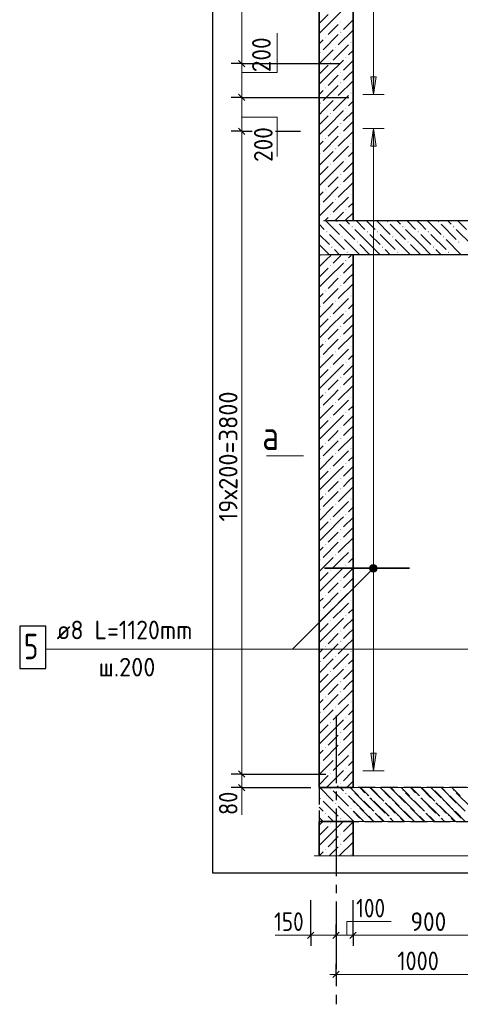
# Model space of a CAD drawing. Header units: millimetres. Extents: x 0 to 50400, y 0 to 35640.
# Tile 15 of 22: x 17137 to 23388, y 12279 to 26247. Entities that reach past the tile are written whole.
import ezdxf

# ---------------------------------------------------------------- set-up
doc = ezdxf.new("R2010")
doc.units = ezdxf.units.MM
doc.linetypes.add('______2', pattern=[324, 240, -84])
doc.linetypes.add('______5', pattern=[1320, 960, -120, 120, -120])
for name, color, linetype, lineweight in [('Standard', 7, 'Continuous', 25), ('ЖБ Лестница', 52, 'Continuous', 25), ('ЖБ Перекрытие верхний уровень', 7, 'Continuous', 35), ('ЖБ Стена верхний уровень', 7, 'Continuous', 35), ('Общий02', 7, 'Continuous', 18), ('Позиционная метка линия выноска', 7, 'Continuous', 13), ('Размерная линия_ общее', 7, 'Continuous', 13), ('Сечения символ', 7, 'Continuous', 25)]:
    doc.layers.add(name, color=color, linetype=linetype, lineweight=lineweight)
doc.layers.add('Оси', color=7, linetype='______5', true_color=0x656565)
doc.layers.add('Стена ДОП П-обр. неравн', color=7, linetype='Continuous', true_color=0xa0a0a0)
doc.layers.add('Размерная выноска', color=7, linetype='Continuous')
doc.styles.add('ISOCPEUR', font='txt')

msp = doc.modelspace()

# ---------------------------------------------------------------- hatches: boundary and pattern name
at = {"layer": 'ЖБ Лестница', "linetype": 'Continuous', "lineweight": 18, "transparency": 33554687}
for points in [[(21630, 23381), (21638, 23389), (21646, 23381), (21638, 23373)], [(22350, 23381), (22358, 23389), (22366, 23381), (22358, 23373)], [(23070, 23381), (23078, 23389), (23086, 23381), (23078, 23373)], [(21486, 23237), (21494, 23245), (21502, 23237), (21494, 23229)], [(21846, 23309), (21854, 23317), (21862, 23309), (21854, 23301)], [(22062, 23237), (22070, 23245), (22078, 23237), (22070, 23229)], [(22206, 23237), (22214, 23245), (22222, 23237), (22214, 23229)], [(22566, 23309), (22574, 23317), (22582, 23309), (22574, 23301)], [(22782, 23237), (22790, 23245), (22798, 23237), (22790, 23229)], [(22926, 23237), (22934, 23245), (22942, 23237), (22934, 23229)], [(23286, 23309), (23294, 23317), (23302, 23309), (23294, 23301)], [(21702, 23165), (21710, 23173), (21718, 23165), (21710, 23157)], [(21918, 23093), (21926, 23101), (21934, 23093), (21926, 23085)], [(22422, 23165), (22430, 23173), (22438, 23165), (22430, 23157)], [(22638, 23093), (22646, 23101), (22654, 23093), (22646, 23085)], [(23142, 23165), (23150, 23173), (23158, 23165), (23150, 23157)], [(23358, 23093), (23366, 23101), (23374, 23093), (23366, 23085)], [(21558, 23021), (21566, 23029), (21574, 23021), (21566, 23013)], [(21774, 22949), (21782, 22957), (21790, 22949), (21782, 22941)], [(22278, 23021), (22286, 23029), (22294, 23021), (22286, 23013)], [(22494, 22949), (22502, 22957), (22510, 22949), (22502, 22941)], [(22998, 23021), (23006, 23029), (23014, 23021), (23006, 23013)], [(23214, 22949), (23222, 22957), (23230, 22949), (23222, 22941)], [(21542, 15343), (21549, 15351), (21557, 15343), (21549, 15335)], [(21758, 15271), (21765, 15279), (21773, 15271), (21765, 15263)], [(22062, 15245), (22070, 15253), (22078, 15245), (22070, 15237)], [(22566, 15317), (22574, 15325), (22582, 15317), (22574, 15309)], [(22782, 15245), (22790, 15253), (22798, 15245), (22790, 15237)], [(23286, 15317), (23294, 15325), (23302, 15317), (23294, 15309)], [(21398, 15199), (21405, 15207), (21413, 15199), (21405, 15191)], [(21614, 15127), (21621, 15135), (21629, 15127), (21621, 15119)], [(21918, 15101), (21926, 15109), (21934, 15101), (21926, 15093)], [(22278, 15173), (22286, 15181), (22294, 15173), (22286, 15165)], [(22422, 15173), (22430, 15181), (22438, 15173), (22430, 15165)], [(22638, 15101), (22646, 15109), (22654, 15101), (22646, 15093)], [(22998, 15173), (23006, 15181), (23014, 15173), (23006, 15165)], [(23142, 15173), (23150, 15181), (23158, 15173), (23150, 15165)], [(23358, 15101), (23366, 15109), (23374, 15101), (23366, 15093)], [(21470, 14983), (21477, 14991), (21485, 14983), (21477, 14975)], [(21830, 15055), (21837, 15063), (21845, 15055), (21837, 15047)], [(22134, 15029), (22142, 15037), (22150, 15029), (22142, 15021)], [(22350, 14957), (22358, 14965), (22366, 14957), (22358, 14949)], [(22494, 14957), (22502, 14965), (22510, 14957), (22502, 14949)], [(22854, 15029), (22862, 15037), (22870, 15029), (22862, 15021)], [(23070, 14957), (23078, 14965), (23086, 14957), (23078, 14949)], [(23214, 14957), (23222, 14965), (23230, 14957), (23222, 14949)], [(21686, 14911), (21693, 14919), (21701, 14911), (21693, 14903)], [(21990, 14885), (21998, 14893), (22006, 14885), (21998, 14877)], [(22710, 14885), (22718, 14893), (22726, 14885), (22718, 14877)]]:
    msp.add_hatch(color=7, dxfattribs=at).paths.add_polyline_path(points, flags=16)
at = {"layer": 'ЖБ Перекрытие верхний уровень', "linetype": 'Continuous', "lineweight": 18, "transparency": 33554687}
for points in [[(21542, 15343), (21549, 15351), (21557, 15343), (21549, 15335)], [(21758, 15271), (21765, 15279), (21773, 15271), (21765, 15263)], [(22262, 15343), (22269, 15351), (22277, 15343), (22269, 15335)], [(22478, 15271), (22485, 15279), (22493, 15271), (22485, 15263)], [(22982, 15343), (22989, 15351), (22997, 15343), (22989, 15335)], [(23198, 15271), (23205, 15279), (23213, 15271), (23205, 15263)], [(21398, 15199), (21405, 15207), (21413, 15199), (21405, 15191)], [(21614, 15127), (21621, 15135), (21629, 15127), (21621, 15119)], [(21974, 15199), (21981, 15207), (21989, 15199), (21981, 15191)], [(22118, 15199), (22125, 15207), (22133, 15199), (22125, 15191)], [(22334, 15127), (22341, 15135), (22349, 15127), (22341, 15119)], [(22694, 15199), (22701, 15207), (22709, 15199), (22701, 15191)], [(22838, 15199), (22845, 15207), (22853, 15199), (22845, 15191)], [(23054, 15127), (23061, 15135), (23069, 15127), (23061, 15119)], [(21470, 14983), (21477, 14991), (21485, 14983), (21477, 14975)], [(21830, 15055), (21837, 15063), (21845, 15055), (21837, 15047)], [(22046, 14983), (22053, 14991), (22061, 14983), (22053, 14975)], [(22190, 14983), (22197, 14991), (22205, 14983), (22197, 14975)], [(22550, 15055), (22557, 15063), (22565, 15055), (22557, 15047)], [(22766, 14983), (22773, 14991), (22781, 14983), (22773, 14975)], [(22910, 14983), (22917, 14991), (22925, 14983), (22917, 14975)], [(23270, 15055), (23277, 15063), (23285, 15055), (23277, 15047)], [(21686, 14911), (21693, 14919), (21701, 14911), (21693, 14903)], [(22406, 14911), (22413, 14919), (22421, 14911), (22413, 14903)], [(23126, 14911), (23133, 14919), (23141, 14911), (23133, 14903)]]:
    msp.add_hatch(color=7, dxfattribs=at).paths.add_polyline_path(points, flags=16)
at = {"layer": 'ЖБ Стена верхний уровень', "linetype": 'Continuous', "lineweight": 18, "transparency": 33554687}
for points in [[(21687, 26215), (21693, 26221), (21699, 26215), (21693, 26209)], [(21471, 25999), (21477, 26005), (21483, 25999), (21477, 25993)], [(21687, 26071), (21693, 26077), (21699, 26071), (21693, 26065)], [(21615, 25855), (21621, 25861), (21627, 25855), (21621, 25849)], [(21831, 25927), (21837, 25933), (21843, 25927), (21837, 25921)], [(21399, 25783), (21405, 25789), (21411, 25783), (21405, 25777)], [(21759, 25711), (21765, 25717), (21771, 25711), (21765, 25705)], [(21543, 25639), (21549, 25645), (21555, 25639), (21549, 25633)], [(21687, 25495), (21693, 25501), (21699, 25495), (21693, 25489)], [(21471, 25279), (21477, 25285), (21483, 25279), (21477, 25273)], [(21687, 25351), (21693, 25357), (21699, 25351), (21693, 25345)], [(21831, 25207), (21837, 25213), (21843, 25207), (21837, 25201)], [(21399, 25063), (21405, 25069), (21411, 25063), (21405, 25057)], [(21615, 25135), (21621, 25141), (21627, 25135), (21621, 25129)], [(21543, 24919), (21549, 24925), (21555, 24919), (21549, 24913)], [(21759, 24991), (21765, 24997), (21771, 24991), (21765, 24985)], [(21687, 24775), (21693, 24781), (21699, 24775), (21693, 24769)], [(21687, 24631), (21693, 24637), (21699, 24631), (21693, 24625)], [(21471, 24559), (21477, 24565), (21483, 24559), (21477, 24553)], [(21831, 24487), (21837, 24493), (21843, 24487), (21837, 24481)], [(21399, 24343), (21405, 24349), (21411, 24343), (21405, 24337)], [(21615, 24415), (21621, 24421), (21627, 24415), (21621, 24409)], [(21543, 24199), (21549, 24205), (21555, 24199), (21549, 24193)], [(21759, 24271), (21765, 24277), (21771, 24271), (21765, 24265)], [(21687, 24055), (21693, 24061), (21699, 24055), (21693, 24049)], [(21687, 23911), (21693, 23917), (21699, 23911), (21693, 23905)], [(21471, 23839), (21477, 23845), (21483, 23839), (21477, 23833)], [(21831, 23767), (21837, 23773), (21843, 23767), (21837, 23761)], [(21399, 23623), (21405, 23629), (21411, 23623), (21405, 23617)], [(21615, 23695), (21621, 23701), (21627, 23695), (21621, 23689)], [(21543, 23479), (21549, 23485), (21555, 23479), (21549, 23473)], [(21759, 23551), (21765, 23557), (21771, 23551), (21765, 23545)], [(21399, 22903), (21400, 22904), (21410, 22904), (21411, 22903), (21405, 22897)], [(21759, 22831), (21765, 22837), (21771, 22831), (21765, 22825)], [(21543, 22759), (21549, 22765), (21555, 22759), (21549, 22753)], [(21687, 22615), (21693, 22621), (21699, 22615), (21693, 22609)], [(21471, 22399), (21477, 22405), (21483, 22399), (21477, 22393)], [(21687, 22471), (21693, 22477), (21699, 22471), (21693, 22465)], [(21615, 22255), (21621, 22261), (21627, 22255), (21621, 22249)], [(21831, 22327), (21837, 22333), (21843, 22327), (21837, 22321)], [(21399, 22183), (21405, 22189), (21411, 22183), (21405, 22177)], [(21759, 22111), (21765, 22117), (21771, 22111), (21765, 22105)], [(21543, 22039), (21549, 22045), (21555, 22039), (21549, 22033)], [(21687, 21895), (21693, 21901), (21699, 21895), (21693, 21889)], [(21471, 21679), (21477, 21685), (21483, 21679), (21477, 21673)], [(21687, 21751), (21693, 21757), (21699, 21751), (21693, 21745)], [(21615, 21535), (21621, 21541), (21627, 21535), (21621, 21529)], [(21831, 21607), (21837, 21613), (21843, 21607), (21837, 21601)], [(21399, 21463), (21405, 21469), (21411, 21463), (21405, 21457)], [(21759, 21391), (21765, 21397), (21771, 21391), (21765, 21385)], [(21543, 21319), (21549, 21325), (21555, 21319), (21549, 21313)], [(21687, 21175), (21693, 21181), (21699, 21175), (21693, 21169)], [(21471, 20959), (21477, 20965), (21483, 20959), (21477, 20953)], [(21687, 21031), (21693, 21037), (21699, 21031), (21693, 21025)], [(21615, 20815), (21621, 20821), (21627, 20815), (21621, 20809)], [(21831, 20887), (21837, 20893), (21843, 20887), (21837, 20881)], [(21399, 20743), (21405, 20749), (21411, 20743), (21405, 20737)], [(21759, 20671), (21765, 20677), (21771, 20671), (21765, 20665)], [(21543, 20599), (21549, 20605), (21555, 20599), (21549, 20593)], [(21687, 20455), (21693, 20461), (21699, 20455), (21693, 20449)], [(21687, 20311), (21693, 20317), (21699, 20311), (21693, 20305)], [(21471, 20239), (21477, 20245), (21483, 20239), (21477, 20233)], [(21831, 20167), (21837, 20173), (21843, 20167), (21837, 20161)], [(21399, 20023), (21405, 20029), (21411, 20023), (21405, 20017)], [(21615, 20095), (21621, 20101), (21627, 20095), (21621, 20089)], [(21543, 19879), (21549, 19885), (21555, 19879), (21549, 19873)], [(21759, 19951), (21765, 19957), (21771, 19951), (21765, 19945)], [(21687, 19735), (21693, 19741), (21699, 19735), (21693, 19729)], [(21687, 19591), (21693, 19597), (21699, 19591), (21693, 19585)], [(21471, 19519), (21477, 19525), (21483, 19519), (21477, 19513)], [(21831, 19447), (21837, 19453), (21843, 19447), (21837, 19441)], [(21399, 19303), (21405, 19309), (21411, 19303), (21405, 19297)], [(21615, 19375), (21621, 19381), (21627, 19375), (21621, 19369)], [(21543, 19159), (21549, 19165), (21555, 19159), (21549, 19153)], [(21759, 19231), (21765, 19237), (21771, 19231), (21765, 19225)], [(21687, 19015), (21693, 19021), (21699, 19015), (21693, 19009)], [(21471, 18799), (21477, 18805), (21483, 18799), (21477, 18793)], [(21831, 18727), (21837, 18733), (21843, 18727), (21837, 18721)], [(21399, 18583), (21405, 18589), (21411, 18583), (21405, 18577)], [(21615, 18655), (21621, 18661), (21627, 18655), (21621, 18649)], [(21543, 18439), (21549, 18445), (21555, 18439), (21549, 18433)], [(21759, 18511), (21765, 18517), (21771, 18511), (21765, 18505)], [(21687, 18295), (21693, 18301), (21699, 18295), (21693, 18289)], [(21471, 18079), (21477, 18085), (21483, 18079), (21477, 18073)], [(21687, 18151), (21693, 18157), (21699, 18151), (21693, 18145)], [(21615, 17935), (21621, 17941), (21627, 17935), (21621, 17929)], [(21831, 18007), (21837, 18013), (21843, 18007), (21837, 18001)], [(21399, 17863), (21405, 17869), (21411, 17863), (21405, 17857)], [(21759, 17791), (21765, 17797), (21771, 17791), (21765, 17785)], [(21543, 17719), (21549, 17725), (21555, 17719), (21549, 17713)], [(21687, 17575), (21693, 17581), (21699, 17575), (21693, 17569)], [(21471, 17359), (21477, 17365), (21483, 17359), (21477, 17353)], [(21687, 17431), (21693, 17437), (21699, 17431), (21693, 17425)], [(21615, 17215), (21621, 17221), (21627, 17215), (21621, 17209)], [(21831, 17287), (21837, 17293), (21843, 17287), (21837, 17281)], [(21399, 17143), (21405, 17149), (21411, 17143), (21405, 17137)], [(21759, 17071), (21765, 17077), (21771, 17071), (21765, 17065)], [(21543, 16999), (21549, 17005), (21555, 16999), (21549, 16993)], [(21687, 16855), (21693, 16861), (21699, 16855), (21693, 16849)], [(21471, 16639), (21477, 16645), (21483, 16639), (21477, 16633)], [(21687, 16711), (21693, 16717), (21699, 16711), (21693, 16705)], [(21615, 16495), (21621, 16501), (21627, 16495), (21621, 16489)], [(21831, 16567), (21837, 16573), (21843, 16567), (21837, 16561)], [(21399, 16423), (21405, 16429), (21411, 16423), (21405, 16417)], [(21759, 16351), (21765, 16357), (21771, 16351), (21765, 16345)], [(21543, 16279), (21549, 16285), (21555, 16279), (21549, 16273)], [(21687, 16135), (21693, 16141), (21699, 16135), (21693, 16129)], [(21471, 15919), (21477, 15925), (21483, 15919), (21477, 15913)], [(21687, 15991), (21693, 15997), (21699, 15991), (21693, 15985)], [(21399, 15703), (21405, 15709), (21411, 15703), (21405, 15697)], [(21615, 15775), (21621, 15781), (21627, 15775), (21621, 15769)], [(21543, 15559), (21549, 15565), (21555, 15559), (21549, 15553)], [(21759, 15631), (21765, 15637), (21771, 15631), (21765, 15625)], [(21687, 15415), (21693, 15421), (21699, 15415), (21693, 15409)], [(21543, 14839), (21549, 14845), (21555, 14839), (21549, 14833)], [(21687, 14695), (21693, 14701), (21699, 14695), (21693, 14689)], [(21687, 14551), (21693, 14557), (21699, 14551), (21693, 14545)], [(21471, 14479), (21477, 14485), (21483, 14479), (21477, 14473)], [(21831, 14407), (21837, 14413), (21843, 14407), (21837, 14401)]]:
    msp.add_hatch(color=7, dxfattribs=at).paths.add_polyline_path(points, flags=16)
h = msp.add_hatch(color=7, dxfattribs=at)
h.paths.add_polyline_path([(21690, 18873), (21690, 18868), (21693, 18865), (21699, 18871), (21693, 18877)])
h.paths.add_polyline_path([(21690, 18873), (21690, 18868), (21687, 18871)], flags=16)
h = msp.add_hatch(color=7, dxfattribs=at)
h.paths.add_polyline_path([(21841, 15849), (21831, 15847), (21837, 15853)], flags=16)
h.paths.add_polyline_path([(21841, 15849), (21841, 15845), (21843, 15847)])
h.paths.add_polyline_path([(21841, 15849), (21841, 15845), (21837, 15841), (21831, 15847)], flags=16)
at = {"layer": 'Общий02', "linetype": 'Continuous', "lineweight": 13, "transparency": 33554687}
for points in [[(22120, 25436), (22156, 25184), (22192, 25436)], [(22120, 15844), (22156, 15592), (22192, 15844)]]:
    msp.add_hatch(color=7, dxfattribs=at).paths.add_polyline_path(points)
msp.add_hatch(color=7, dxfattribs=at).paths.add_polyline_path([(22120, 24452), (22156, 24704), (22192, 24452)], flags=16)
at = {"layer": 'Позиционная метка линия выноска', "linetype": 'Continuous', "lineweight": 13, "transparency": 33554687}
for points in [[(22104, 18479), (22194, 18427), (22117, 18503)], [(22104, 18451), (22169, 18413), (22104, 18479)], [(22104, 18479), (22169, 18413), (22194, 18427)], [(22142, 18413), (22104, 18451), (22117, 18427)], [(22104, 18451), (22142, 18413), (22169, 18413)], [(22117, 18503), (22208, 18451), (22142, 18517)], [(22117, 18503), (22194, 18427), (22208, 18451)], [(22142, 18517), (22208, 18451), (22208, 18479)], [(22142, 18517), (22208, 18479), (22169, 18517)], [(22169, 18517), (22208, 18479), (22194, 18503)]]:
    msp.add_hatch(color=7, dxfattribs=at).paths.add_polyline_path(points)

# ---------------------------------------------------------------- linework, layer by layer
at = {"layer": 'Standard', "color": 7, "linetype": 'Continuous', "lineweight": 13, "transparency": 33554687}
for p, q in [((20287, 25625), (20287, 25715)), ((20287, 25625), (20287, 25535)), ((20287, 25625), (20287, 25145)), ((20287, 25145), (20287, 24665)), ((20287, 15545), (20287, 15353)), ((20287, 15353), (20287, 15263)), ((21266, 13260), (21176, 13260)), ((21626, 13260), (21866, 13260)), ((21866, 13260), (24026, 13260)), ((21626, 12703), (21536, 12703)), ((21626, 12703), (24026, 12703))]:
    msp.add_line(p, q, dxfattribs=at)
at = {"layer": 'Standard', "color": 7, "linetype": 'Continuous', "lineweight": -3, "transparency": 33554687}
for p, q in [((20287, 25625), (20137, 25625)), ((20287, 25625), (20137, 25625)), ((20287, 25625), (20437, 25625)), ((20287, 25625), (21685, 25625)), ((20287, 25625), (20437, 25625)), ((20287, 25625), (20287, 25625)), ((20287, 25145), (20137, 25145)), ((20287, 25145), (20437, 25145)), ((20287, 24665), (20137, 24665)), ((20287, 24665), (20437, 24665)), ((20287, 24665), (20422, 24665)), ((20765, 24665), (21123, 24665)), ((20287, 15545), (20137, 15545)), ((20287, 15545), (20437, 15545)), ((20287, 15353), (20137, 15353)), ((20287, 15353), (20437, 15353)), ((20287, 15353), (21266, 15353)), ((21266, 13260), (21266, 13410)), ((21626, 13260), (21626, 13410)), ((21866, 13260), (21866, 13410)), ((21626, 13260), (21626, 13280)), ((21266, 13260), (21266, 13110)), ((21626, 13260), (21626, 13110)), ((21866, 13260), (21866, 13110)), ((21626, 12703), (21626, 12853)), ((21626, 12703), (21626, 12553))]:
    msp.add_line(p, q, dxfattribs=at)
at = {"layer": 'Standard', "color": 7, "linetype": 'Continuous', "lineweight": 25, "transparency": 33554687}
for p, q in [((20332, 25580), (20242, 25670)), ((20242, 25670), (20332, 25580)), ((20242, 25190), (20332, 25100)), ((20242, 24710), (20332, 24620)), ((20242, 15590), (20332, 15500)), ((20242, 15398), (20332, 15308)), ((21221, 13215), (21311, 13305)), ((21581, 13215), (21671, 13305)), ((21821, 13215), (21911, 13305)), ((21581, 12658), (21671, 12748))]:
    msp.add_line(p, q, dxfattribs=at)
at = {"layer": 'Standard', "color": 254, "linetype": 'Continuous', "lineweight": -3, "true_color": 0xc4c4ff, "transparency": 33554687}
msp.add_lwpolyline([(19872, 14144), (30438, 14144), (30438, 33356), (19872, 33356), (19872, 14144)], dxfattribs=at)
at = {"layer": 'Standard', "color": 7, "linetype": 'Continuous', "lineweight": 13, "transparency": 33554687}
for points in [[(20287, 25625), (20287, 26930), (20287, 26930), (20287, 27293), (20287, 27293), (20287, 27416), (20287, 27416), (20287, 30425)], [(20287, 24665), (20287, 19630), (20287, 19630), (20287, 15880), (20287, 15880), (20287, 15545)], [(21266, 13260), (21357, 13260), (21357, 13260), (21626, 13260)]]:
    msp.add_lwpolyline(points, dxfattribs=at)
at = {"layer": 'Standard', "color": 7, "linetype": 'Continuous', "lineweight": -3, "transparency": 33554687}
for points in [[(20287, 25145), (20714, 25145), (20714, 25145), (20723, 25145), (20723, 25145), (20744, 25145), (20744, 25145), (21805, 25145)], [(20287, 15545), (20294, 15545), (20294, 15545), (21482, 15545)], [(21266, 13260), (21266, 13280), (21266, 13280), (21266, 13280), (21266, 13280), (21266, 13280), (21266, 13280), (21266, 13280), (21266, 13280), (21266, 13373), (21266, 13373), (21266, 13702), (21266, 13702), (21266, 13757)], [(21866, 13260), (21866, 13280), (21866, 13280), (21866, 13280), (21866, 13280), (21866, 13280), (21866, 13280), (21866, 13280), (21866, 13280), (21866, 13471), (21866, 13471), (21866, 13757)]]:
    msp.add_lwpolyline(points, dxfattribs=at)
at = {"layer": 'ЖБ Лестница', "color": 7, "linetype": '______2', "lineweight": 13, "transparency": 33554687}
for p, q in [((21386, 23393), (21386, 22913)), ((25898, 23393), (21386, 23393)), ((21386, 22913), (25898, 22913)), ((21386, 15353), (21386, 14873)), ((21866, 15353), (21386, 15353)), ((25274, 15353), (21866, 15353)), ((21386, 14873), (21866, 14873)), ((21866, 14873), (25274, 14873))]:
    msp.add_line(p, q, dxfattribs=at)
at = {"layer": 'ЖБ Лестница', "color": 9, "linetype": 'Continuous', "lineweight": 18, "true_color": 0xc7c7c7, "transparency": 33554687}
for p, q in [((21458, 23273), (21386, 23345)), ((21482, 23393), (21674, 23201)), ((21674, 23345), (21890, 23129)), ((21770, 23393), (21818, 23345)), ((21914, 23393), (22034, 23273)), ((22106, 23345), (22058, 23393)), ((22178, 23273), (22106, 23345)), ((22202, 23393), (22394, 23201)), ((22394, 23345), (22610, 23129)), ((22490, 23393), (22538, 23345)), ((22634, 23393), (22754, 23273)), ((22826, 23345), (22778, 23393)), ((22898, 23273), (22826, 23345)), ((22922, 23393), (23114, 23201)), ((23114, 23345), (23330, 23129)), ((23210, 23393), (23258, 23345)), ((23354, 23393), (23474, 23273)), ((21386, 23201), (21530, 23057)), ((21530, 23201), (21746, 22985)), ((22106, 23057), (21890, 23273)), ((22106, 23201), (22250, 23057)), ((22250, 23201), (22466, 22985)), ((22826, 23057), (22610, 23273)), ((22826, 23201), (22970, 23057)), ((22970, 23201), (23186, 22985)), ((23546, 23057), (23330, 23273)), ((21386, 23057), (21530, 22913)), ((21962, 22913), (21746, 23129)), ((21962, 23057), (22106, 22913)), ((22106, 23057), (22250, 22913)), ((22682, 22913), (22466, 23129)), ((22682, 23057), (22826, 22913)), ((22826, 23057), (22970, 22913)), ((23402, 22913), (23186, 23129)), ((21674, 22913), (21602, 22985)), ((22394, 22913), (22322, 22985)), ((23114, 22913), (23042, 22985)), ((21395, 15353), (21585, 15163)), ((21585, 15307), (21801, 15091)), ((21729, 15307), (21683, 15353)), ((21801, 15235), (21866, 15170)), ((21827, 15353), (21866, 15314)), ((21890, 15281), (22106, 15065)), ((22034, 15281), (21962, 15353)), ((22106, 15353), (22250, 15209)), ((22250, 15353), (22394, 15209)), ((22394, 15353), (22610, 15137)), ((22610, 15281), (22826, 15065)), ((22754, 15281), (22682, 15353)), ((22826, 15353), (22970, 15209)), ((22970, 15353), (23114, 15209)), ((23114, 15353), (23330, 15137)), ((23330, 15281), (23546, 15065)), ((21441, 15163), (21657, 14947)), ((21657, 15091), (21866, 14882)), ((21866, 15161), (21890, 15137)), ((22106, 15209), (22322, 14993)), ((22394, 15065), (22322, 15137)), ((22466, 15137), (22682, 14921)), ((22826, 15209), (23042, 14993)), ((23114, 15065), (23042, 15137)), ((23186, 15137), (23402, 14921)), ((21441, 15019), (21386, 15074)), ((21513, 14947), (21587, 14873)), ((21866, 15017), (21962, 14921)), ((21962, 15065), (22154, 14873)), ((22298, 14873), (22178, 14993)), ((22466, 14993), (22394, 15065)), ((22682, 15065), (22874, 14873)), ((23018, 14873), (22898, 14993)), ((23186, 14993), (23114, 15065)), ((21386, 14930), (21443, 14873)), ((21731, 14873), (21729, 14875)), ((21866, 14873), (21866, 14873)), ((22394, 14921), (22442, 14873)), ((22538, 14921), (22586, 14873)), ((23114, 14921), (23162, 14873)), ((23258, 14921), (23306, 14873))]:
    msp.add_line(p, q, dxfattribs=at)
at = {"layer": 'ЖБ Перекрытие верхний уровень', "color": 7, "linetype": '______2', "lineweight": 25, "transparency": 33554687}
for p, q in [((21386, 15353), (21386, 14873)), ((29306, 15353), (21386, 15353)), ((21386, 14873), (29306, 14873))]:
    msp.add_line(p, q, dxfattribs=at)
at = {"layer": 'ЖБ Перекрытие верхний уровень', "color": 9, "linetype": 'Continuous', "lineweight": 18, "true_color": 0xc7c7c7, "transparency": 33554687}
for p, q in [((21395, 15353), (21585, 15163)), ((21585, 15307), (21801, 15091)), ((21729, 15307), (21683, 15353)), ((21801, 15235), (22017, 15019)), ((21827, 15353), (21945, 15235)), ((21971, 15353), (22089, 15235)), ((22115, 15353), (22305, 15163)), ((22305, 15307), (22521, 15091)), ((22449, 15307), (22403, 15353)), ((22521, 15235), (22737, 15019)), ((22547, 15353), (22665, 15235)), ((22691, 15353), (22809, 15235)), ((22835, 15353), (23025, 15163)), ((23025, 15307), (23241, 15091)), ((23169, 15307), (23123, 15353)), ((23241, 15235), (23457, 15019)), ((23267, 15353), (23385, 15235)), ((21441, 15163), (21657, 14947)), ((21657, 15091), (21873, 14875)), ((22089, 15091), (22017, 15163)), ((22161, 15019), (22089, 15091)), ((22161, 15163), (22377, 14947)), ((22377, 15091), (22593, 14875)), ((22809, 15091), (22737, 15163)), ((22881, 15019), (22809, 15091)), ((22881, 15163), (23097, 14947)), ((23097, 15091), (23313, 14875)), ((21441, 15019), (21386, 15074)), ((21513, 14947), (21587, 14873)), ((22019, 14873), (21873, 15019)), ((22089, 14947), (22163, 14873)), ((22233, 14947), (22307, 14873)), ((22739, 14873), (22593, 15019)), ((22809, 14947), (22883, 14873)), ((22953, 14947), (23027, 14873)), ((23459, 14873), (23313, 15019)), ((21386, 14930), (21443, 14873)), ((21731, 14873), (21729, 14875)), ((22451, 14873), (22449, 14875)), ((23171, 14873), (23169, 14875))]:
    msp.add_line(p, q, dxfattribs=at)
at = {"layer": 'ЖБ Стена верхний уровень', "color": 7, "linetype": 'Continuous', "lineweight": 35, "transparency": 33554687}
for p, q in [((21386, 31193), (21386, 24953)), ((21866, 24953), (21866, 31193)), ((21386, 24953), (21386, 15353)), ((21866, 23393), (21866, 24953)), ((21866, 15353), (21866, 22913)), ((21386, 15353), (21866, 15353)), ((21386, 14873), (21386, 14384)), ((21866, 14873), (21386, 14873)), ((21866, 14384), (21866, 14873))]:
    msp.add_line(p, q, dxfattribs=at)
at = {"layer": 'ЖБ Стена верхний уровень', "color": 251, "linetype": 'Continuous', "lineweight": 18, "true_color": 0x494949, "transparency": 33554687}
for p, q in [((21513, 26323), (21386, 26195)), ((21513, 26179), (21729, 26395)), ((21513, 26179), (21386, 26051)), ((21657, 26179), (21513, 26035)), ((21729, 26107), (21801, 26179)), ((21801, 26179), (21866, 26243)), ((21657, 26035), (21441, 25819)), ((21866, 26099), (21657, 25891)), ((21386, 25907), (21441, 25963)), ((21801, 25891), (21585, 25675)), ((21386, 25619), (21585, 25819)), ((21866, 25811), (21801, 25747)), ((21513, 25603), (21386, 25475)), ((21513, 25459), (21729, 25675)), ((21866, 25667), (21729, 25531)), ((21513, 25459), (21386, 25331)), ((21657, 25459), (21513, 25315)), ((21729, 25387), (21801, 25459)), ((21801, 25459), (21866, 25523)), ((21657, 25315), (21441, 25099)), ((21866, 25379), (21657, 25171)), ((21386, 25187), (21441, 25243)), ((21801, 25171), (21585, 24955)), ((21439, 24953), (21585, 25099)), ((21866, 25091), (21801, 25027)), ((21513, 24739), (21727, 24953)), ((21727, 24953), (21729, 24955)), ((21866, 24947), (21729, 24811)), ((21657, 24739), (21513, 24595)), ((21729, 24667), (21801, 24739)), ((21801, 24739), (21866, 24803)), ((21657, 24595), (21441, 24379)), ((21866, 24659), (21657, 24451)), ((21801, 24451), (21585, 24235)), ((21866, 24371), (21801, 24307)), ((21513, 24019), (21729, 24235)), ((21866, 24227), (21729, 24091)), ((21801, 24019), (21866, 24083)), ((21657, 24019), (21513, 23875)), ((21866, 23939), (21657, 23731)), ((21729, 23947), (21801, 24019)), ((21386, 23747), (21441, 23803)), ((21801, 23731), (21585, 23515)), ((21866, 23651), (21801, 23587)), ((21607, 23393), (21729, 23515)), ((21866, 23507), (21751, 23393)), ((21513, 22579), (21729, 22795)), ((21694, 22904), (21585, 22795)), ((21866, 22787), (21729, 22651)), ((21838, 22904), (21801, 22867)), ((21801, 22579), (21866, 22643)), ((21657, 22579), (21513, 22435)), ((21866, 22499), (21657, 22291)), ((21729, 22507), (21801, 22579)), ((21386, 22307), (21441, 22363)), ((21801, 22291), (21585, 22075)), ((21866, 22211), (21801, 22147)), ((21513, 22003), (21386, 21875)), ((21866, 22067), (21729, 21931)), ((21513, 21859), (21386, 21731)), ((21729, 21787), (21801, 21859)), ((21801, 21859), (21866, 21923)), ((21866, 21779), (21657, 21571)), ((21386, 21587), (21441, 21643)), ((21801, 21571), (21585, 21355)), ((21866, 21491), (21801, 21427)), ((21513, 21283), (21386, 21155)), ((21866, 21347), (21729, 21211)), ((21513, 21139), (21386, 21011)), ((21729, 21067), (21801, 21139)), ((21801, 21139), (21866, 21203)), ((21866, 21059), (21657, 20851)), ((21386, 20867), (21441, 20923)), ((21386, 20579), (21585, 20779)), ((21866, 20771), (21801, 20707)), ((21513, 20563), (21386, 20435)), ((21866, 20627), (21729, 20491)), ((21513, 20419), (21386, 20291)), ((21729, 20347), (21801, 20419)), ((21801, 20419), (21866, 20483)), ((21866, 20339), (21657, 20131)), ((21386, 20147), (21441, 20203)), ((21386, 19859), (21585, 20059)), ((21866, 20051), (21801, 19987)), ((21513, 19843), (21386, 19715)), ((21866, 19907), (21729, 19771)), ((21513, 19699), (21386, 19571)), ((21729, 19627), (21801, 19699)), ((21801, 19699), (21866, 19763)), ((21386, 19427), (21441, 19483)), ((21386, 19139), (21585, 19339)), ((21866, 19331), (21801, 19267)), ((21866, 19187), (21729, 19051)), ((21513, 19123), (21386, 18995)), ((21801, 18979), (21866, 19043)), ((21513, 18979), (21386, 18851)), ((21657, 18979), (21513, 18835)), ((21729, 18907), (21801, 18979)), ((21386, 18707), (21441, 18763)), ((21657, 18835), (21441, 18619)), ((21386, 18419), (21585, 18619)), ((21866, 18611), (21801, 18547)), ((21866, 18467), (21729, 18331)), ((21513, 18403), (21386, 18275)), ((21801, 18259), (21866, 18323)), ((21513, 18259), (21386, 18131)), ((21657, 18259), (21513, 18115)), ((21729, 18187), (21801, 18259)), ((21386, 17987), (21441, 18043)), ((21657, 18115), (21441, 17899)), ((21386, 17699), (21585, 17899)), ((21866, 17891), (21801, 17827)), ((21513, 17539), (21729, 17755)), ((21513, 17683), (21386, 17555)), ((21801, 17539), (21866, 17603)), ((21513, 17539), (21386, 17411)), ((21657, 17539), (21513, 17395)), ((21386, 17267), (21441, 17323)), ((21657, 17395), (21441, 17179)), ((21386, 16979), (21585, 17179)), ((21866, 17171), (21801, 17107)), ((21513, 16963), (21386, 16835)), ((21513, 16819), (21729, 17035)), ((21513, 16819), (21386, 16691)), ((21657, 16819), (21513, 16675)), ((21801, 16819), (21866, 16883)), ((21657, 16675), (21441, 16459)), ((21386, 16547), (21441, 16603)), ((21801, 16531), (21585, 16315)), ((21386, 16259), (21585, 16459)), ((21513, 16243), (21386, 16115)), ((21513, 16099), (21729, 16315)), ((21513, 16099), (21386, 15971)), ((21657, 16099), (21513, 15955)), ((21729, 16027), (21801, 16099)), ((21657, 15955), (21441, 15739)), ((21386, 15827), (21441, 15883)), ((21801, 15811), (21585, 15595)), ((21386, 15539), (21585, 15739)), ((21513, 15523), (21386, 15395)), ((21513, 15379), (21729, 15595)), ((21513, 15379), (21487, 15353)), ((21657, 15379), (21631, 15353)), ((21775, 15353), (21801, 15379)), ((21386, 14819), (21439, 14873)), ((21513, 14659), (21727, 14873)), ((21866, 14867), (21729, 14731)), ((21513, 14803), (21386, 14675)), ((21801, 14659), (21866, 14723)), ((21513, 14659), (21386, 14531)), ((21657, 14659), (21513, 14515)), ((21866, 14579), (21671, 14384)), ((21729, 14587), (21801, 14659)), ((21386, 14387), (21441, 14443)), ((21657, 14515), (21527, 14384))]:
    msp.add_line(p, q, dxfattribs=at)
for points in [[(21386, 24899), (21388, 24902), (21388, 24902), (21439, 24953)], [(21513, 24883), (21395, 24765), (21395, 24765), (21386, 24755)], [(21513, 24739), (21402, 24628), (21402, 24628), (21386, 24611)], [(21386, 24467), (21409, 24491), (21409, 24491), (21441, 24523)], [(21386, 24179), (21423, 24216), (21423, 24216), (21585, 24379)], [(21513, 24163), (21430, 24079), (21430, 24079), (21386, 24035)], [(21513, 24019), (21436, 23942), (21436, 23942), (21386, 23891)], [(21657, 23875), (21450, 23668), (21450, 23668), (21441, 23659)], [(21386, 23459), (21457, 23531), (21457, 23531), (21585, 23659)], [(21513, 23443), (21464, 23393), (21464, 23393), (21463, 23393)], [(21386, 22739), (21491, 22845), (21491, 22845), (21550, 22904)], [(21513, 22723), (21498, 22708), (21498, 22708), (21386, 22595)], [(21513, 22579), (21505, 22571), (21505, 22571), (21386, 22451)], [(21657, 22435), (21519, 22296), (21519, 22296), (21441, 22219)], [(21386, 22019), (21526, 22159), (21526, 22159), (21585, 22219)], [(21513, 21859), (21539, 21885), (21539, 21885), (21729, 22075)], [(21657, 21859), (21546, 21748), (21546, 21748), (21513, 21715)], [(21657, 21715), (21553, 21611), (21553, 21611), (21441, 21499)], [(21386, 21299), (21560, 21473), (21560, 21473), (21585, 21499)], [(21513, 21139), (21574, 21199), (21574, 21199), (21729, 21355)], [(21657, 21139), (21580, 21062), (21580, 21062), (21513, 20995)], [(21657, 20995), (21587, 20925), (21587, 20925), (21441, 20779)], [(21801, 20851), (21601, 20651), (21601, 20651), (21585, 20635)], [(21513, 20419), (21608, 20513), (21608, 20513), (21729, 20635)], [(21657, 20419), (21615, 20376), (21615, 20376), (21513, 20275)], [(21657, 20275), (21622, 20239), (21622, 20239), (21441, 20059)], [(21801, 20131), (21635, 19965), (21635, 19965), (21585, 19915)], [(21513, 19699), (21642, 19828), (21642, 19828), (21729, 19915)], [(21657, 19699), (21649, 19691), (21649, 19691), (21513, 19555)], [(21866, 19619), (21663, 19416), (21663, 19416), (21657, 19411)], [(21657, 19555), (21656, 19553), (21656, 19553), (21441, 19339)], [(21801, 19411), (21670, 19279), (21670, 19279), (21585, 19195)], [(21513, 18979), (21676, 19142), (21676, 19142), (21729, 19195)], [(21866, 18899), (21697, 18731), (21697, 18731), (21657, 18691)], [(21801, 18691), (21704, 18593), (21704, 18593), (21585, 18475)], [(21513, 18259), (21711, 18456), (21711, 18456), (21729, 18475)], [(21866, 18179), (21731, 18045), (21731, 18045), (21657, 17971)], [(21801, 17971), (21738, 17908), (21738, 17908), (21585, 17755)], [(21866, 17747), (21752, 17633), (21752, 17633), (21729, 17611)], [(21729, 17467), (21759, 17496), (21759, 17496), (21801, 17539)], [(21866, 17459), (21766, 17359), (21766, 17359), (21657, 17251)], [(21801, 17251), (21772, 17222), (21772, 17222), (21585, 17035)], [(21866, 17027), (21786, 16948), (21786, 16948), (21729, 16891)], [(21729, 16747), (21793, 16811), (21793, 16811), (21801, 16819)], [(21866, 16739), (21800, 16673), (21800, 16673), (21657, 16531)], [(21866, 16451), (21814, 16399), (21814, 16399), (21801, 16387)], [(21866, 16307), (21820, 16262), (21820, 16262), (21729, 16171)], [(21801, 16099), (21827, 16125), (21827, 16125), (21866, 16163)], [(21866, 16019), (21834, 15988), (21834, 15988), (21657, 15811)], [(21866, 15731), (21848, 15713), (21848, 15713), (21801, 15667)], [(21866, 15587), (21855, 15576), (21855, 15576), (21729, 15451)], [(21801, 15379), (21862, 15439), (21862, 15439), (21866, 15443)]]:
    msp.add_lwpolyline(points, dxfattribs=at)
at = {"layer": 'Общий02', "color": 251, "linetype": 'Continuous', "lineweight": 13, "true_color": 0x494949, "transparency": 33554687}
for p, q in [((22156, 31072), (22156, 25184)), ((22192, 25436), (22120, 25436)), ((22120, 25436), (22156, 25184)), ((22156, 25436), (22156, 25454)), ((22156, 25184), (22192, 25436)), ((22306, 25184), (22006, 25184)), ((22156, 25184), (22156, 25184)), ((22156, 25184), (22156, 25184)), ((22156, 25184), (22156, 25184)), ((22306, 24704), (22006, 24704)), ((22120, 24452), (22156, 24704)), ((22156, 24704), (22156, 15592)), ((22156, 24704), (22156, 24704)), ((22156, 24704), (22156, 24704)), ((22156, 24704), (22156, 24704)), ((22156, 24704), (22192, 24452)), ((22192, 24452), (22120, 24452)), ((22156, 24452), (22156, 24434)), ((22192, 15844), (22120, 15844)), ((22120, 15844), (22156, 15592)), ((22156, 15844), (22156, 15862)), ((22156, 15592), (22192, 15844)), ((22306, 15592), (22006, 15592)), ((22156, 15592), (22156, 15592)), ((22156, 15592), (22156, 15592)), ((22156, 15592), (22156, 15592))]:
    msp.add_line(p, q, dxfattribs=at)
at = {"layer": 'Оси', "color": 8, "linetype": '______5', "lineweight": -3, "transparency": 33554687}
msp.add_line((21626, 16376), (21626, 12279), dxfattribs=at)
at = {"layer": 'Позиционная метка линия выноска', "color": 7, "linetype": 'Continuous', "lineweight": 13, "transparency": 33554687}
for p, q in [((20636, 20060), (21164, 20060)), ((21008, 17318), (22156, 18465)), ((22117, 18503), (22117, 18503)), ((22194, 18503), (22194, 18503)), ((22117, 18427), (22117, 18427)), ((22194, 18427), (22194, 18427))]:
    msp.add_line(p, q, dxfattribs=at)
msp.add_lwpolyline([(17503, 17318), (24247, 17318), (24247, 17919), (24792, 18463)], dxfattribs=at)
msp.add_circle((22156, 18465), 54, dxfattribs=at)
at = {"layer": 'Размерная выноска', "color": 7, "linetype": 'Continuous', "lineweight": 13, "transparency": 33554687}
for p, q in [((20790, 25498), (20790, 26057)), ((20287, 25498), (20790, 25498)), ((20287, 25445), (20287, 25145)), ((20287, 24864), (20790, 24864)), ((20790, 24864), (20790, 24304)), ((20287, 15353), (20287, 14969)), ((21938, 14384), (21314, 14384)), ((25538, 14384), (21794, 14384)), ((21780, 13260), (21780, 13452)), ((21780, 13452), (22408, 13452)), ((21266, 13260), (20760, 13260))]:
    msp.add_line(p, q, dxfattribs=at)
at = {"layer": 'Размерная линия_ общее', "color": 7, "linetype": 'Continuous', "lineweight": -3, "transparency": 33554687}
for points in [[(23911, 23393), (23890, 23393), (23890, 23393), (21506, 23393)], [(23911, 22913), (23890, 22913), (23890, 22913), (21506, 22913)]]:
    msp.add_lwpolyline(points, dxfattribs=at)
at = {"layer": 'Стена ДОП П-обр. неравн', "color": 7, "linetype": 'Continuous', "lineweight": 35, "transparency": 33554687}
msp.add_line((21462, 18465), (22666, 18465), dxfattribs=at)
at = {"layer": 'Стена ДОП П-обр. неравн', "color": 7, "linetype": 'Continuous', "lineweight": 25, "transparency": 33554687}
msp.add_lwpolyline([(17137, 17043), (17509, 17043), (17509, 17643), (17137, 17643), (17137, 17043)], dxfattribs=at)

# ---------------------------------------------------------------- texts
at = {"layer": 'Standard', "color": 7, "linetype": 'Continuous', "lineweight": 25, "transparency": 33554687, "char_height": 264, "attachment_point": 7, "rotation": 90, "style": 'ISOCPEUR'}
for s, insert, width in [('\\W0.91;200', (20698, 25503), 674.39), ('\\W0.91;200', (20725, 24229), 674.39), ('\\W0.95;19х200=3800', (20227, 19128), 2103.76), ('\\W0.87;80', (20227, 14965), 484.72)]:
    msp.add_mtext(s, dxfattribs=dict(at, insert=insert, width=width))
at = {"layer": 'Standard', "color": 7, "linetype": 'Continuous', "lineweight": 25, "transparency": 33554687, "char_height": 264, "attachment_point": 7, "style": 'ISOCPEUR'}
for s, insert, width in [('\\W0.83;100', (21911, 13512), 610.29), ('\\W0.83;150', (20746, 13320), 610.29), ('\\W0.91;900', (22682, 13320), 674.39), ('\\W0.87;1000', (22496, 12763), 800.28)]:
    msp.add_mtext(s, dxfattribs=dict(at, insert=insert, width=width))
at = {"layer": 'Сечения символ', "color": 7, "linetype": 'Continuous', "lineweight": 35, "transparency": 33554687, "insert": (20578, 20142), "char_height": 420, "width": 503.78, "attachment_point": 7, "style": 'ISOCPEUR'}
msp.add_mtext('\\W0.80;а', dxfattribs=at)
at = {"layer": 'Стена ДОП П-обр. неравн', "color": 7, "linetype": 'Continuous', "lineweight": 13, "transparency": 33554687, "attachment_point": 7, "style": 'ISOCPEUR'}
for s, insert, char_height, width in [('\\W0.93;ø8 L=1120mm ', (17662, 17458), 264, 2339.96), ('\\W0.78;5', (17197, 17175), 360, 391.69), ('\\W0.95;ш.200 ', (18256, 16930), 264, 1154.55)]:
    msp.add_mtext(s, dxfattribs=dict(at, insert=insert, char_height=char_height, width=width))

doc.saveas('drawing.dxf')
